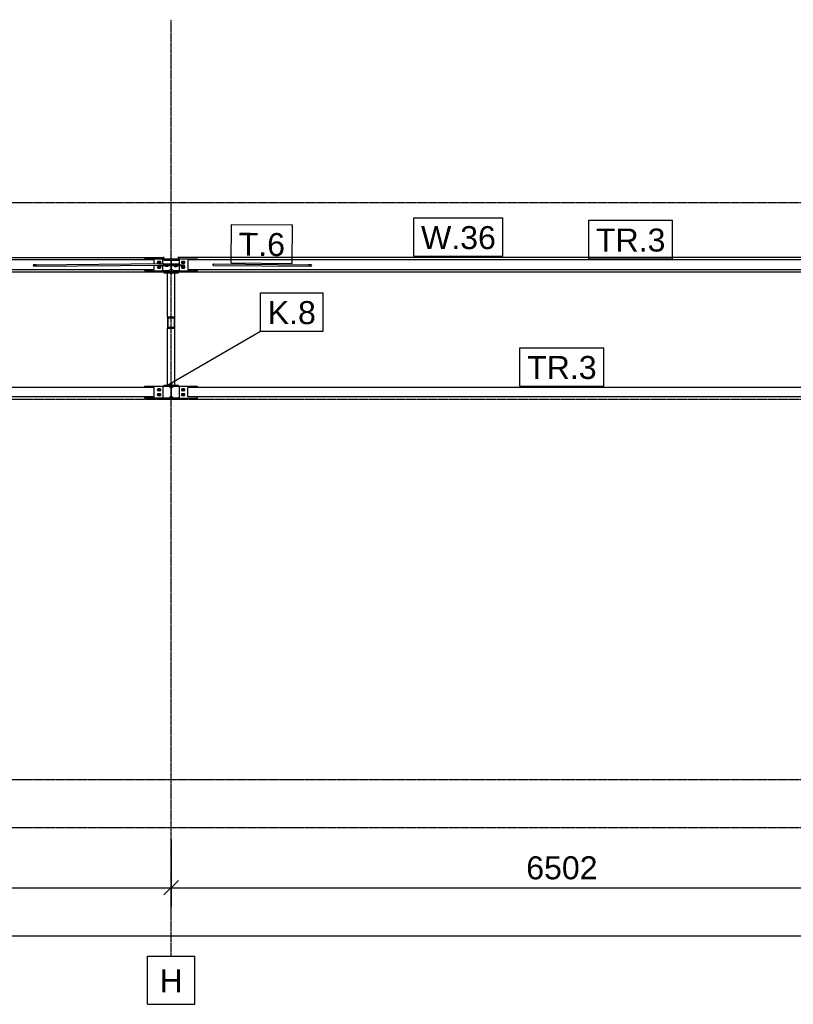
# Model space of a CAD drawing. Header units: millimetres. Extents: x 0 to 59400, y 0 to 42000.
# Tile 8 of 40: x 11416 to 17853, y 11196 to 19387. Entities that reach past the tile are written whole.
import ezdxf

# ---------------------------------------------------------------- set-up
doc = ezdxf.new("R2010")
doc.units = ezdxf.units.MM
doc.linetypes.add('DXK_LINE_DOT3', pattern=[5.9187, 2.979, -0.9799, 0.9799, -0.9799])
for name, color, linetype in [('TS_INNE_OBIEKTY', 7, 'Continuous'), ('TS_LINIE_WIDOCZNE', 7, 'Continuous'), ('TS_OPISY', 7, 'Continuous'), ('TS_OPISY_LINIE', 7, 'Continuous'), ('TS_OPISY_RAMKA', 7, 'Continuous'), ('TS_WYMIARY', 7, 'Continuous'), ('TS_WYMIARY_TEKST', 7, 'Continuous'), ('TS_WYPELNIENIE', 7, 'Continuous')]:
    doc.layers.add(name, color=color, linetype=linetype)
doc.styles.add('Arial', font='ARIAL.TTF', dxfattribs={"height": 0.2})

# ---------------------------------------------------------------- blocks, each defined once
blk = doc.blocks.new('Part-293000867-1978 - 1320')
at = {"layer": 'TS_WYPELNIENIE', "linetype": 'Continuous'}
h = blk.add_hatch(dxfattribs=at)
h.set_pattern_fill('', color=256, scale=70, style=0, pattern_type=0)
h.set_pattern_definition([(45, (13820.71, 17338.35), (-157.15, 157.15), [])])
h.paths.add_polyline_path([(13816, 17342.6), (13820.7, 17338.3), (13831.8, 17336.6), (13842.7, 17338.3), (13847, 17342.6), (13842.3, 17346.8), (13831.2, 17348.6), (13820.3, 17346.8)])
at = {"layer": 'TS_INNE_OBIEKTY', "color": 1, "linetype": 'Continuous'}
for p, q in [((13820.3, 17346.8), (13816, 17342.6)), ((13816, 17342.6), (13820.7, 17338.3)), ((13831.2, 17348.6), (13820.3, 17346.8)), ((13820.7, 17338.3), (13831.8, 17336.6)), ((13842.3, 17346.8), (13831.2, 17348.6)), ((13831.8, 17336.6), (13842.7, 17338.3)), ((13847, 17342.6), (13842.3, 17346.8)), ((13842.7, 17338.3), (13847, 17342.6))]:
    blk.add_line(p, q, dxfattribs=at)
at = {"layer": 'TS_LINIE_WIDOCZNE', "color": 1, "linetype": 'Continuous'}
for p, q in [((13025.1, 17349.1), (13025.8, 17353.4)), ((13025.8, 17344.9), (13025.1, 17349.1)), ((13025.8, 17353.4), (13027.4, 17355.2)), ((13027.4, 17343.2), (13025.8, 17344.9)), ((13027.4, 17355.2), (13831.2, 17348.6)), ((13027.4, 17343.2), (13831.8, 17336.6))]:
    blk.add_line(p, q, dxfattribs=at)
blk = doc.blocks.new('Part-293000867-1341 - 1320')
at = {"layer": 'TS_WYPELNIENIE', "linetype": 'Continuous'}
h = blk.add_hatch(dxfattribs=at)
h.set_pattern_fill('', color=256, scale=70, style=0, pattern_type=0)
h.set_pattern_definition([(45, (12616.06, 16337.1), (-157.15, 157.15), [])])
h.paths.add_polyline_path([(12616.1, 16345.1), (12616.1, 16337.1), (12673.6, 16337.1), (12673.6, 16239.1), (12616.1, 16239.1), (12616.1, 16231.1), (12736.1, 16231.1), (12736.1, 16239.1), (12678.6, 16239.1), (12678.6, 16337.1), (12736.1, 16337.1), (12736.1, 16345.1)])
at = {"layer": 'TS_INNE_OBIEKTY', "color": 1, "linetype": 'Continuous'}
for p, q in [((12736.1, 16345.1), (12616.1, 16345.1)), ((12616.1, 16345.1), (12616.1, 16337.1)), ((12616.1, 16337.1), (12673.6, 16337.1)), ((12673.6, 16337.1), (12673.6, 16239.1)), ((12678.6, 16239.1), (12678.6, 16337.1)), ((12678.6, 16337.1), (12736.1, 16337.1)), ((12736.1, 16337.1), (12736.1, 16345.1)), ((12673.6, 16239.1), (12616.1, 16239.1)), ((12616.1, 16239.1), (12616.1, 16231.1)), ((12616.1, 16231.1), (12736.1, 16231.1)), ((12736.1, 16239.1), (12678.6, 16239.1)), ((12736.1, 16231.1), (12736.1, 16239.1))]:
    blk.add_line(p, q, dxfattribs=at)
blk = doc.blocks.new('Part-293000867-1722 - 1320')
at = {"layer": 'TS_LINIE_WIDOCZNE', "color": 1, "linetype": 'Continuous'}
for p, q in [((12456.1, 16338.1), (12606.1, 16338.1)), ((12456.1, 16328.1), (12456.1, 16338.1)), ((12606.1, 16338.1), (12606.1, 16238.1)), ((12456.1, 16238.1), (12456.1, 16248.1)), ((12606.1, 16238.1), (12456.1, 16238.1))]:
    blk.add_line(p, q, dxfattribs=at)
blk = doc.blocks.new('Part-293000867-1348 - 1320')
at = {"layer": 'TS_WYPELNIENIE', "linetype": 'Continuous'}
h = blk.add_hatch(dxfattribs=at)
h.set_pattern_fill('', color=256, scale=70, style=0, pattern_type=0)
h.set_pattern_definition([(45, (12616.06, 17386.9), (-157.15, 157.15), [])])
h.paths.add_polyline_path([(12616.1, 17394.9), (12616.1, 17386.9), (12673.6, 17386.9), (12673.6, 17288.9), (12616.1, 17288.9), (12616.1, 17280.9), (12736.1, 17280.9), (12736.1, 17288.9), (12678.6, 17288.9), (12678.6, 17386.9), (12736.1, 17386.9), (12736.1, 17394.9)])
at = {"layer": 'TS_INNE_OBIEKTY', "color": 1, "linetype": 'Continuous'}
for p, q in [((12736.1, 17394.9), (12616.1, 17394.9)), ((12616.1, 17394.9), (12616.1, 17386.9)), ((12616.1, 17386.9), (12673.6, 17386.9)), ((12673.6, 17386.9), (12673.6, 17288.9)), ((12678.6, 17288.9), (12678.6, 17386.9)), ((12678.6, 17386.9), (12736.1, 17386.9)), ((12736.1, 17386.9), (12736.1, 17394.9)), ((12673.6, 17288.9), (12616.1, 17288.9)), ((12616.1, 17288.9), (12616.1, 17280.9)), ((12736.1, 17288.9), (12678.6, 17288.9)), ((12736.1, 17280.9), (12736.1, 17288.9)), ((12616.1, 17280.9), (12736.1, 17280.9))]:
    blk.add_line(p, q, dxfattribs=at)
at = {"layer": 'TS_LINIE_WIDOCZNE', "color": 1, "linetype": 'Continuous'}
for p, q in [((12616.1, 17394.9), (12616.1, 17414.9)), ((12736.1, 17394.9), (12736.1, 17414.9)), ((12616.1, 17288.9), (12616.1, 17300.1)), ((12736.1, 17288.9), (12736.1, 17300.1))]:
    blk.add_line(p, q, dxfattribs=at)
blk = doc.blocks.new('Part-293000867-1688 - 1320')
at = {"layer": 'TS_LINIE_WIDOCZNE', "color": 1, "linetype": 'Continuous'}
for p, q in [((12738.8, 17352.1), (12678.8, 17352.1)), ((12678.8, 17352.1), (12678.8, 17344.1)), ((12718.8, 17344.1), (12678.8, 17344.1)), ((12718.8, 17344.1), (12718.8, 17352.1)), ((12719.8, 17344.1), (12718.8, 17344.1)), ((12738.8, 17345.6), (12738.8, 17352.1))]:
    blk.add_line(p, q, dxfattribs=at)
blk = doc.blocks.new('Bolt-293000867-1692 - 1320')
at = {"layer": 'TS_INNE_OBIEKTY', "color": 1, "linetype": 'Continuous'}
for p, q in [((12761.6, 17370.7), (12761.1, 17368.1)), ((12761.1, 17368.1), (12761.6, 17365.4)), ((12763.1, 17373), (12761.6, 17370.7)), ((12761.6, 17365.4), (12763.1, 17363.1)), ((12765.4, 17374.5), (12763.1, 17373)), ((12768.1, 17375.1), (12765.4, 17374.5)), ((12767.1, 17373.3), (12776.1, 17378.5)), ((12767.1, 17362.9), (12767.1, 17373.3)), ((12784.1, 17375.1), (12768.1, 17375.1)), ((12776.1, 17378.5), (12785.1, 17373.3)), ((12786.7, 17374.5), (12784.1, 17375.1)), ((12785.1, 17373.3), (12785.1, 17362.9)), ((12789, 17373), (12786.7, 17374.5)), ((12790.5, 17370.7), (12789, 17373)), ((12789, 17363.1), (12790.5, 17365.4)), ((12791.1, 17368.1), (12790.5, 17370.7)), ((12790.5, 17365.4), (12791.1, 17368.1)), ((12761.6, 17330.7), (12761.1, 17328.1)), ((12761.1, 17328.1), (12761.6, 17325.4)), ((12763.1, 17333), (12761.6, 17330.7)), ((12761.6, 17325.4), (12763.1, 17323.1)), ((12763.1, 17363.1), (12765.4, 17361.6)), ((12765.4, 17334.5), (12763.1, 17333)), ((12763.1, 17323.1), (12765.4, 17321.6)), ((12765.4, 17361.6), (12768.1, 17361.1)), ((12768.1, 17335.1), (12765.4, 17334.5)), ((12765.4, 17321.6), (12768.1, 17321.1)), ((12776.1, 17357.7), (12767.1, 17362.9)), ((12767.1, 17333.3), (12776.1, 17338.5)), ((12767.1, 17322.9), (12767.1, 17333.3)), ((12776.1, 17317.7), (12767.1, 17322.9)), ((12768.1, 17361.1), (12784.1, 17361.1)), ((12784.1, 17335.1), (12768.1, 17335.1)), ((12768.1, 17321.1), (12784.1, 17321.1)), ((12785.1, 17362.9), (12776.1, 17357.7)), ((12776.1, 17338.5), (12785.1, 17333.3)), ((12785.1, 17322.9), (12776.1, 17317.7)), ((12784.1, 17361.1), (12786.7, 17361.6)), ((12786.7, 17334.5), (12784.1, 17335.1)), ((12784.1, 17321.1), (12786.7, 17321.6)), ((12785.1, 17333.3), (12785.1, 17322.9)), ((12786.7, 17361.6), (12789, 17363.1)), ((12789, 17333), (12786.7, 17334.5)), ((12786.7, 17321.6), (12789, 17323.1)), ((12790.5, 17330.7), (12789, 17333)), ((12789, 17323.1), (12790.5, 17325.4)), ((12791.1, 17328.1), (12790.5, 17330.7)), ((12790.5, 17325.4), (12791.1, 17328.1))]:
    blk.add_line(p, q, dxfattribs=at)
for centre, start, end in [((12776.1, 17368.1), 120, 300), ((12776.1, 17368.1), 300, 120), ((12776.1, 17328.1), 120, 300), ((12776.1, 17328.1), 300, 120)]:
    blk.add_arc(centre, 6, start, end, dxfattribs=at)
blk = doc.blocks.new('Part-293000867-1539 - 1320')
at = {"layer": 'TS_LINIE_WIDOCZNE', "color": 1, "linetype": 'Continuous'}
for p, q in [((19038.2, 17388.1), (12816.1, 17388.1)), ((12816.1, 17388.1), (12816.1, 17308.1)), ((19038.2, 17357.2), (19038.2, 17388.1)), ((12816.1, 17308.1), (19038.2, 17308.1)), ((19038.2, 17308.1), (19038.2, 17345.2))]:
    blk.add_line(p, q, dxfattribs=at)
blk = doc.blocks.new('GridLine-293000867-2152 - 1320')
at = {"layer": 'TS_INNE_OBIEKTY', "color": 4, "linetype": 'DXK_LINE_DOT3'}
blk.add_line((4870.4, 16231.1), (43490, 16231.1), dxfattribs=at)
blk = doc.blocks.new('Part-293000867-2104 - 1320')
at = {"layer": 'TS_LINIE_WIDOCZNE', "color": 1, "linetype": 'Continuous'}
for p, q in [((12566.1, 17339.7), (12566.1, 17345.4)), ((12581.8, 17339.1), (12566.1, 17339.7)), ((12571.8, 17345.5), (12581.8, 17345.1)), ((12581.8, 17345.1), (12632.4, 17345.6)), ((12581.8, 17345.1), (12581.8, 17339.1)), ((12660, 17339.9), (12581.8, 17339.1)), ((12611, 17346.1), (12613.3, 17346.2)), ((12660, 17344.1), (12660, 17339.9)), ((12667.9, 17340.2), (12660, 17339.9)), ((12667.9, 17344.1), (12667.9, 17340.2))]:
    blk.add_line(p, q, dxfattribs=at)
blk = doc.blocks.new('Part-293000867-2098 - 1320')
at = {"layer": 'TS_LINIE_WIDOCZNE', "color": 1, "linetype": 'Continuous'}
for p, q in [((12684.2, 17340), (12684.2, 17344.1)), ((12692.2, 17339.6), (12684.2, 17340)), ((12692.2, 17339.6), (12692.2, 17344.1)), ((12770.6, 17338.9), (12692.2, 17339.6)), ((12719.8, 17345.4), (12770.6, 17344.9)), ((12786.1, 17345.5), (12738.8, 17345.9)), ((12770.6, 17344.9), (12786.1, 17345.5)), ((12770.6, 17338.9), (12770.6, 17344.9)), ((12786.1, 17339.5), (12770.6, 17338.9)), ((12786.1, 17339.5), (12786.1, 17345.5))]:
    blk.add_line(p, q, dxfattribs=at)
blk = doc.blocks.new('GridLine-293000867-2148 - 1320')
at = {"layer": 'TS_INNE_OBIEKTY', "color": 4, "linetype": 'DXK_LINE_DOT3'}
blk.add_line((12676.1, 11596.1), (12676.1, 19386.8), dxfattribs=at)
at = {"layer": 'TS_INNE_OBIEKTY', "color": 4, "linetype": 'Continuous'}
for p, q in [((12479.8, 11596.1), (12872.3, 11596.1)), ((12479.8, 11196.1), (12479.8, 11596.1)), ((12872.3, 11196.1), (12872.3, 11596.1)), ((12479.8, 11196.1), (12872.3, 11196.1))]:
    blk.add_line(p, q, dxfattribs=at)
at = {"layer": 'TS_INNE_OBIEKTY', "color": 2, "linetype": 'Continuous', "style": 'Arial'}
blk.add_text('H', height=191, dxfattribs=at).set_placement((12579.8, 11296.1))
blk = doc.blocks.new('Part-293000867-1537 - 1320')
at = {"layer": 'TS_LINIE_WIDOCZNE', "color": 1, "linetype": 'Continuous'}
for p, q in [((12536.1, 16328.1), (6316.9, 16328.1)), ((6316.9, 16248.1), (6316.9, 16328.1)), ((12536.1, 16248.1), (12536.1, 16328.1)), ((12536.1, 16248.1), (6316.9, 16248.1))]:
    blk.add_line(p, q, dxfattribs=at)
blk = doc.blocks.new('Part-293000867-1697 - 1320')
at = {"layer": 'TS_LINIE_WIDOCZNE', "color": 1, "linetype": 'Continuous'}
for p, q in [((12606.1, 17396.1), (12616.1, 17396.1)), ((12673.6, 17381.1), (12667.7, 17386.9)), ((12606.1, 17300.1), (12658.6, 17300.1)), ((12658.6, 17300.1), (12673.6, 17315.1))]:
    blk.add_line(p, q, dxfattribs=at)
blk = doc.blocks.new('Part-293000867-1829 - 1320')
at = {"layer": 'TS_LINIE_WIDOCZNE', "color": 1, "linetype": 'Continuous'}
for p, q in [((6236.9, 17407.9), (12611.1, 17407.9)), ((12611.1, 17407.9), (12611.1, 17408.5)), ((12611.1, 17396.1), (12611.1, 17407.9)), ((6236.9, 17288), (12611.1, 17288)), ((12611.1, 17288), (12611.1, 17300.1))]:
    blk.add_line(p, q, dxfattribs=at)
blk = doc.blocks.new('Part-293000867-1492 - 1320')
at = {"layer": 'TS_LINIE_WIDOCZNE', "color": 1, "linetype": 'Continuous'}
for p, q in [((12646.1, 16911.5), (12646.1, 17280.9)), ((12706.1, 16911.5), (12706.1, 17280.9))]:
    blk.add_line(p, q, dxfattribs=at)
blk = doc.blocks.new('Part-293000867-1497 - 1320')
at = {"layer": 'TS_WYPELNIENIE', "linetype": 'Continuous'}
h = blk.add_hatch(dxfattribs=at)
h.set_pattern_fill('', color=256, scale=70, style=0, pattern_type=0)
h.set_pattern_definition([(45, (12646.06, 16819.87), (-157.15, 157.15), [])])
h.paths.add_polyline_path([(12646.1, 16911.5), (12646.1, 16819.9), (12706.1, 16819.9), (12706.1, 16911.5)])
h.paths.add_polyline_path([(12702.1, 16826), (12650.1, 16826), (12650.1, 16905.4), (12702.1, 16905.4)])
at = {"layer": 'TS_INNE_OBIEKTY', "color": 1, "linetype": 'Continuous'}
for p, q in [((12706.1, 16911.5), (12646.1, 16911.5)), ((12646.1, 16911.5), (12646.1, 16819.9)), ((12650.1, 16905.4), (12702.1, 16905.4)), ((12650.1, 16826), (12650.1, 16905.4)), ((12702.1, 16905.4), (12702.1, 16826)), ((12706.1, 16819.9), (12706.1, 16911.5)), ((12646.1, 16819.9), (12706.1, 16819.9)), ((12702.1, 16826), (12650.1, 16826))]:
    blk.add_line(p, q, dxfattribs=at)
at = {"layer": 'TS_LINIE_WIDOCZNE', "color": 1, "linetype": 'Continuous'}
for p, q in [((12646.1, 16345.1), (12646.1, 16819.9)), ((12706.1, 16345.1), (12706.1, 16819.9))]:
    blk.add_line(p, q, dxfattribs=at)
blk = doc.blocks.new('GridLine-293000867-2150 - 1320')
at = {"layer": 'TS_INNE_OBIEKTY', "color": 4, "linetype": 'DXK_LINE_DOT3'}
blk.add_line((4870.4, 12666.1), (43490, 12666.1), dxfattribs=at)
blk = doc.blocks.new('Part-293000867-1536 - 1320')
at = {"layer": 'TS_LINIE_WIDOCZNE', "color": 1, "linetype": 'Continuous'}
for p, q in [((19038.2, 16328.1), (12816.1, 16328.1)), ((12816.1, 16248.1), (12816.1, 16328.1)), ((19038.2, 16248.1), (19038.2, 16328.1)), ((19038.2, 16248.1), (12816.1, 16248.1))]:
    blk.add_line(p, q, dxfattribs=at)
blk = doc.blocks.new('Part-293000867-1540 - 1320')
at = {"layer": 'TS_LINIE_WIDOCZNE', "color": 1, "linetype": 'Continuous'}
for p, q in [((12536.1, 17388.1), (6316.9, 17388.1)), ((6316.9, 17388.1), (6316.9, 17308.1)), ((12536.1, 17357.1), (12536.1, 17388.1)), ((6316.9, 17308.1), (12536.1, 17308.1)), ((12536.1, 17308.1), (12536.1, 17345.1))]:
    blk.add_line(p, q, dxfattribs=at)
blk = doc.blocks.new('Part-293000867-1686 - 1320')
at = {"layer": 'TS_LINIE_WIDOCZNE', "color": 1, "linetype": 'Continuous'}
for p, q in [((12746.1, 17345.8), (12746.1, 17398.1)), ((12746.1, 17398.1), (12896.1, 17398.1)), ((12896.1, 17388.1), (12896.1, 17398.1)), ((12746.1, 17298.1), (12746.1, 17339.1)), ((12746.1, 17298.1), (12896.1, 17298.1)), ((12896.1, 17298.1), (12896.1, 17308.1))]:
    blk.add_line(p, q, dxfattribs=at)
blk = doc.blocks.new('Part-293000867-1689 - 1320')
at = {"layer": 'TS_LINIE_WIDOCZNE', "color": 1, "linetype": 'Continuous'}
for p, q in [((12678.6, 17381.1), (12684.4, 17386.9)), ((12736.1, 17396.1), (12746.1, 17396.1)), ((12678.6, 17315.1), (12693.6, 17300.1)), ((12693.6, 17300.1), (12746.1, 17300.1))]:
    blk.add_line(p, q, dxfattribs=at)
blk = doc.blocks.new('Part-293000867-1694 - 1320')
at = {"layer": 'TS_LINIE_WIDOCZNE', "color": 1, "linetype": 'Continuous'}
for p, q in [((12456.1, 17398.1), (12606.1, 17398.1)), ((12456.1, 17388.1), (12456.1, 17398.1)), ((12606.1, 17357.8), (12606.1, 17398.1)), ((12456.1, 17298.1), (12456.1, 17308.1)), ((12456.1, 17298.1), (12606.1, 17298.1)), ((12606.1, 17298.1), (12606.1, 17339.3))]:
    blk.add_line(p, q, dxfattribs=at)
blk = doc.blocks.new('Part-293000867-1696 - 1320')
at = {"layer": 'TS_LINIE_WIDOCZNE', "color": 1, "linetype": 'Continuous'}
for p, q in [((12673.3, 17352.1), (12613.3, 17352.1)), ((12613.3, 17352.1), (12613.3, 17345.9)), ((12633.3, 17344.1), (12632.4, 17344.1)), ((12633.3, 17352.1), (12633.3, 17344.1)), ((12673.3, 17344.1), (12633.3, 17344.1)), ((12673.3, 17352.1), (12673.3, 17344.1))]:
    blk.add_line(p, q, dxfattribs=at)
blk = doc.blocks.new('Bolt-293000867-1700 - 1320')
at = {"layer": 'TS_INNE_OBIEKTY', "color": 1, "linetype": 'Continuous'}
for p, q in [((12561.6, 17370.7), (12561.1, 17368.1)), ((12561.1, 17368.1), (12561.6, 17365.4)), ((12563.1, 17373), (12561.6, 17370.7)), ((12561.6, 17365.4), (12563.1, 17363.1)), ((12565.4, 17374.5), (12563.1, 17373)), ((12568.1, 17375.1), (12565.4, 17374.5)), ((12567.1, 17373.3), (12576.1, 17378.5)), ((12567.1, 17362.9), (12567.1, 17373.3)), ((12584.1, 17375.1), (12568.1, 17375.1)), ((12576.1, 17378.5), (12585.1, 17373.3)), ((12586.7, 17374.5), (12584.1, 17375.1)), ((12585.1, 17373.3), (12585.1, 17362.9)), ((12589, 17373), (12586.7, 17374.5)), ((12590.5, 17370.7), (12589, 17373)), ((12589, 17363.1), (12590.5, 17365.4)), ((12591.1, 17368.1), (12590.5, 17370.7)), ((12590.5, 17365.4), (12591.1, 17368.1)), ((12561.6, 17330.7), (12561.1, 17328.1)), ((12561.1, 17328.1), (12561.6, 17325.4)), ((12563.1, 17333), (12561.6, 17330.7)), ((12561.6, 17325.4), (12563.1, 17323.1)), ((12563.1, 17363.1), (12565.4, 17361.6)), ((12565.4, 17334.5), (12563.1, 17333)), ((12563.1, 17323.1), (12565.4, 17321.6)), ((12565.4, 17361.6), (12568.1, 17361.1)), ((12568.1, 17335.1), (12565.4, 17334.5)), ((12565.4, 17321.6), (12568.1, 17321.1)), ((12576.1, 17357.7), (12567.1, 17362.9)), ((12567.1, 17333.3), (12576.1, 17338.5)), ((12567.1, 17322.9), (12567.1, 17333.3)), ((12576.1, 17317.7), (12567.1, 17322.9)), ((12568.1, 17361.1), (12584.1, 17361.1)), ((12584.1, 17335.1), (12568.1, 17335.1)), ((12568.1, 17321.1), (12584.1, 17321.1)), ((12585.1, 17362.9), (12576.1, 17357.7)), ((12576.1, 17338.5), (12585.1, 17333.3)), ((12585.1, 17322.9), (12576.1, 17317.7)), ((12584.1, 17361.1), (12586.7, 17361.6)), ((12586.7, 17334.5), (12584.1, 17335.1)), ((12584.1, 17321.1), (12586.7, 17321.6)), ((12585.1, 17333.3), (12585.1, 17322.9)), ((12586.7, 17361.6), (12589, 17363.1)), ((12589, 17333), (12586.7, 17334.5)), ((12586.7, 17321.6), (12589, 17323.1)), ((12590.5, 17330.7), (12589, 17333)), ((12589, 17323.1), (12590.5, 17325.4)), ((12591.1, 17328.1), (12590.5, 17330.7)), ((12590.5, 17325.4), (12591.1, 17328.1))]:
    blk.add_line(p, q, dxfattribs=at)
for centre, start, end in [((12576.1, 17368.1), 120, 300), ((12576.1, 17368.1), 300, 120), ((12576.1, 17328.1), 120, 300), ((12576.1, 17328.1), 300, 120)]:
    blk.add_arc(centre, 6, start, end, dxfattribs=at)
blk = doc.blocks.new('Part-293000867-1834 - 1320')
at = {"layer": 'TS_LINIE_WIDOCZNE', "color": 1, "linetype": 'Continuous'}
for p, q in [((12741.1, 17407.9), (12741.1, 17408.5)), ((19113.2, 17407.9), (12741.1, 17407.9)), ((12741.1, 17407.9), (12741.1, 17396.1)), ((19113.2, 17407.9), (19113.2, 17408.5)), ((19113.2, 17396.1), (19113.2, 17407.9)), ((12741.1, 17288), (12741.1, 17300.1)), ((12741.1, 17288), (19113.2, 17288)), ((19113.2, 17288), (19113.2, 17300.1))]:
    blk.add_line(p, q, dxfattribs=at)
blk = doc.blocks.new('Part-293000867-1718 - 1320')
at = {"layer": 'TS_LINIE_WIDOCZNE', "color": 1, "linetype": 'Continuous'}
for p, q in [((12746.1, 16238.1), (12746.1, 16338.1)), ((12746.1, 16338.1), (12896.1, 16338.1)), ((12896.1, 16328.1), (12896.1, 16338.1)), ((12746.1, 16238.1), (12896.1, 16238.1)), ((12896.1, 16238.1), (12896.1, 16248.1))]:
    blk.add_line(p, q, dxfattribs=at)
blk = doc.blocks.new('Part-293000867-1719 - 1320')
at = {"layer": 'TS_LINIE_WIDOCZNE', "color": 1, "linetype": 'Continuous'}
for p, q in [((12693.6, 16336.1), (12678.6, 16321.1)), ((12746.1, 16336.1), (12693.6, 16336.1)), ((12678.6, 16255.1), (12693.6, 16240.1)), ((12693.6, 16240.1), (12746.1, 16240.1))]:
    blk.add_line(p, q, dxfattribs=at)
blk = doc.blocks.new('Bolt-293000867-1720 - 1320')
at = {"layer": 'TS_INNE_OBIEKTY', "color": 1, "linetype": 'Continuous'}
for p, q in [((12761.6, 16310.8), (12761.1, 16308.1)), ((12761.1, 16308.1), (12761.6, 16305.4)), ((12763.1, 16313.1), (12761.6, 16310.8)), ((12761.6, 16305.4), (12763.1, 16303.2)), ((12765.4, 16314.6), (12763.1, 16313.1)), ((12763.1, 16303.2), (12765.4, 16301.6)), ((12768.1, 16315.1), (12765.4, 16314.6)), ((12765.4, 16301.6), (12768.1, 16301.1)), ((12767.1, 16313.3), (12776.1, 16318.5)), ((12767.1, 16302.9), (12767.1, 16313.3)), ((12776.1, 16297.7), (12767.1, 16302.9)), ((12784.1, 16315.1), (12768.1, 16315.1)), ((12768.1, 16301.1), (12784.1, 16301.1)), ((12776.1, 16318.5), (12785.1, 16313.3)), ((12785.1, 16302.9), (12776.1, 16297.7)), ((12786.7, 16314.6), (12784.1, 16315.1)), ((12784.1, 16301.1), (12786.7, 16301.6)), ((12785.1, 16313.3), (12785.1, 16302.9)), ((12789, 16313.1), (12786.7, 16314.6)), ((12786.7, 16301.6), (12789, 16303.2)), ((12790.5, 16310.8), (12789, 16313.1)), ((12789, 16303.2), (12790.5, 16305.4)), ((12791.1, 16308.1), (12790.5, 16310.8)), ((12790.5, 16305.4), (12791.1, 16308.1)), ((12761.6, 16270.8), (12761.1, 16268.1)), ((12761.1, 16268.1), (12761.6, 16265.4)), ((12763.1, 16273.1), (12761.6, 16270.8)), ((12761.6, 16265.4), (12763.1, 16263.2)), ((12765.4, 16274.6), (12763.1, 16273.1)), ((12763.1, 16263.2), (12765.4, 16261.6)), ((12768.1, 16275.1), (12765.4, 16274.6)), ((12765.4, 16261.6), (12768.1, 16261.1)), ((12767.1, 16273.3), (12776.1, 16278.5)), ((12767.1, 16262.9), (12767.1, 16273.3)), ((12776.1, 16257.7), (12767.1, 16262.9)), ((12784.1, 16275.1), (12768.1, 16275.1)), ((12768.1, 16261.1), (12784.1, 16261.1)), ((12776.1, 16278.5), (12785.1, 16273.3)), ((12785.1, 16262.9), (12776.1, 16257.7)), ((12786.7, 16274.6), (12784.1, 16275.1)), ((12784.1, 16261.1), (12786.7, 16261.6)), ((12785.1, 16273.3), (12785.1, 16262.9)), ((12789, 16273.1), (12786.7, 16274.6)), ((12786.7, 16261.6), (12789, 16263.2)), ((12790.5, 16270.8), (12789, 16273.1)), ((12789, 16263.2), (12790.5, 16265.4)), ((12791.1, 16268.1), (12790.5, 16270.8)), ((12790.5, 16265.4), (12791.1, 16268.1))]:
    blk.add_line(p, q, dxfattribs=at)
for centre, start, end in [((12776.1, 16308.1), 120, 300), ((12776.1, 16308.1), 300, 120), ((12776.1, 16268.1), 120, 300), ((12776.1, 16268.1), 300, 120)]:
    blk.add_arc(centre, 6, start, end, dxfattribs=at)
blk = doc.blocks.new('Part-293000867-1723 - 1320')
at = {"layer": 'TS_LINIE_WIDOCZNE', "color": 1, "linetype": 'Continuous'}
for p, q in [((12658.6, 16336.1), (12606.1, 16336.1)), ((12673.6, 16321.1), (12658.6, 16336.1)), ((12606.1, 16240.1), (12658.6, 16240.1)), ((12658.6, 16240.1), (12673.6, 16255.1))]:
    blk.add_line(p, q, dxfattribs=at)
blk = doc.blocks.new('Bolt-293000867-1724 - 1320')
at = {"layer": 'TS_INNE_OBIEKTY', "color": 1, "linetype": 'Continuous'}
for p, q in [((12561.6, 16310.8), (12561.1, 16308.1)), ((12561.1, 16308.1), (12561.6, 16305.4)), ((12563.1, 16313.1), (12561.6, 16310.8)), ((12561.6, 16305.4), (12563.1, 16303.2)), ((12565.4, 16314.6), (12563.1, 16313.1)), ((12563.1, 16303.2), (12565.4, 16301.6)), ((12568.1, 16315.1), (12565.4, 16314.6)), ((12565.4, 16301.6), (12568.1, 16301.1)), ((12567.1, 16313.3), (12576.1, 16318.5)), ((12567.1, 16302.9), (12567.1, 16313.3)), ((12576.1, 16297.7), (12567.1, 16302.9)), ((12584.1, 16315.1), (12568.1, 16315.1)), ((12568.1, 16301.1), (12584.1, 16301.1)), ((12576.1, 16318.5), (12585.1, 16313.3)), ((12585.1, 16302.9), (12576.1, 16297.7)), ((12586.7, 16314.6), (12584.1, 16315.1)), ((12584.1, 16301.1), (12586.7, 16301.6)), ((12585.1, 16313.3), (12585.1, 16302.9)), ((12589, 16313.1), (12586.7, 16314.6)), ((12586.7, 16301.6), (12589, 16303.2)), ((12590.5, 16310.8), (12589, 16313.1)), ((12589, 16303.2), (12590.5, 16305.4)), ((12591.1, 16308.1), (12590.5, 16310.8)), ((12590.5, 16305.4), (12591.1, 16308.1)), ((12561.6, 16270.8), (12561.1, 16268.1)), ((12561.1, 16268.1), (12561.6, 16265.4)), ((12563.1, 16273.1), (12561.6, 16270.8)), ((12561.6, 16265.4), (12563.1, 16263.2)), ((12565.4, 16274.6), (12563.1, 16273.1)), ((12563.1, 16263.2), (12565.4, 16261.6)), ((12568.1, 16275.1), (12565.4, 16274.6)), ((12565.4, 16261.6), (12568.1, 16261.1)), ((12567.1, 16273.3), (12576.1, 16278.5)), ((12567.1, 16262.9), (12567.1, 16273.3)), ((12576.1, 16257.7), (12567.1, 16262.9)), ((12584.1, 16275.1), (12568.1, 16275.1)), ((12568.1, 16261.1), (12584.1, 16261.1)), ((12576.1, 16278.5), (12585.1, 16273.3)), ((12585.1, 16262.9), (12576.1, 16257.7)), ((12586.7, 16274.6), (12584.1, 16275.1)), ((12584.1, 16261.1), (12586.7, 16261.6)), ((12585.1, 16273.3), (12585.1, 16262.9)), ((12589, 16273.1), (12586.7, 16274.6)), ((12586.7, 16261.6), (12589, 16263.2)), ((12590.5, 16270.8), (12589, 16273.1)), ((12589, 16263.2), (12590.5, 16265.4)), ((12591.1, 16268.1), (12590.5, 16270.8)), ((12590.5, 16265.4), (12591.1, 16268.1))]:
    blk.add_line(p, q, dxfattribs=at)
for centre, start, end in [((12576.1, 16308.1), 120, 300), ((12576.1, 16308.1), 300, 120), ((12576.1, 16268.1), 120, 300), ((12576.1, 16268.1), 300, 120)]:
    blk.add_arc(centre, 6, start, end, dxfattribs=at)
blk = doc.blocks.new('Bolt-293000867-2105 - 1320')
at = {"layer": 'TS_INNE_OBIEKTY', "color": 1, "linetype": 'Continuous'}
for p, q in [((12634.4, 17353.8), (12628, 17353.6)), ((12628, 17353.6), (12631.9, 17353.3)), ((12628, 17352.1), (12628, 17353.6)), ((12628, 17332.6), (12628, 17339.6)), ((12631.9, 17332.3), (12628, 17332.6)), ((12631.9, 17353.3), (12642.2, 17353.3)), ((12631.9, 17352.1), (12631.9, 17353.3)), ((12631.9, 17339.6), (12631.9, 17332.3)), ((12642.2, 17332.3), (12631.9, 17332.3)), ((12644.7, 17353.7), (12634.4, 17353.8)), ((12642.2, 17353.3), (12648.6, 17353.5)), ((12642.2, 17352.1), (12642.2, 17353.3)), ((12642.2, 17339.7), (12642.2, 17332.3)), ((12648.6, 17332.5), (12642.2, 17332.3)), ((12648.6, 17353.5), (12644.7, 17353.7)), ((12648.6, 17352.1), (12648.6, 17353.5)), ((12648.6, 17339.8), (12648.6, 17332.5))]:
    blk.add_line(p, q, dxfattribs=at)
blk = doc.blocks.new('Bolt-293000867-2099 - 1320')
at = {"layer": 'TS_INNE_OBIEKTY', "color": 1, "linetype": 'Continuous'}
for p, q in [((12708.5, 17353.5), (12703.4, 17353.3)), ((12703.4, 17353.3), (12708.7, 17353.1)), ((12703.4, 17352.1), (12703.4, 17353.3)), ((12703.4, 17339.5), (12703.4, 17332.3)), ((12703.4, 17332.3), (12708.7, 17332.1)), ((12718.9, 17353.5), (12708.5, 17353.5)), ((12708.7, 17353.1), (12719.1, 17353.1)), ((12708.7, 17353.1), (12708.7, 17352.1)), ((12708.7, 17332.1), (12708.7, 17339.5)), ((12719.1, 17332.1), (12708.7, 17332.1)), ((12724.2, 17353.3), (12718.9, 17353.5)), ((12719.1, 17353.1), (12724.2, 17353.3)), ((12719.1, 17352.1), (12719.1, 17353.1)), ((12719.1, 17339.4), (12719.1, 17332.1)), ((12724.2, 17332.3), (12719.1, 17332.1)), ((12724.2, 17352.1), (12724.2, 17353.3)), ((12724.2, 17339.3), (12724.2, 17332.3))]:
    blk.add_line(p, q, dxfattribs=at)
blk = doc.blocks.new('Bolt-293000867-1938 - 1320')
at = {"layer": 'TS_INNE_OBIEKTY', "color": 1, "linetype": 'Continuous'}
for p, q in [((12670.4, 16357.9), (12670.1, 16356.5)), ((12670.1, 16356.5), (12670.4, 16355)), ((12671.2, 16359.1), (12670.4, 16357.9)), ((12670.4, 16355), (12671.2, 16353.8)), ((12672.5, 16360.1), (12671.2, 16359.1)), ((12671.2, 16353.8), (12672.5, 16352.8)), ((12674.2, 16360.8), (12672.5, 16360.1)), ((12672.5, 16352.8), (12674.2, 16352.1)), ((12676.1, 16361), (12674.2, 16360.8)), ((12674.2, 16352.1), (12676.1, 16351.9)), ((12677.9, 16360.8), (12676.1, 16361)), ((12676.1, 16351.9), (12677.9, 16352.1)), ((12679.6, 16360.1), (12677.9, 16360.8)), ((12677.9, 16352.1), (12679.6, 16352.8)), ((12680.9, 16359.1), (12679.6, 16360.1)), ((12679.6, 16352.8), (12680.9, 16353.8)), ((12681.8, 16357.9), (12680.9, 16359.1)), ((12680.9, 16353.8), (12681.8, 16355)), ((12682.1, 16356.5), (12681.8, 16357.9)), ((12681.8, 16355), (12682.1, 16356.5))]:
    blk.add_line(p, q, dxfattribs=at)
blk = doc.blocks.new('GridLine-293000867-2151 - 1320')
at = {"layer": 'TS_INNE_OBIEKTY', "color": 4, "linetype": 'DXK_LINE_DOT3'}
blk.add_line((4870.4, 13066.1), (43490, 13066.1), dxfattribs=at)
blk = doc.blocks.new('Bolt-293000867-1942 - 1320')
at = {"layer": 'TS_INNE_OBIEKTY', "color": 1, "linetype": 'Continuous'}
blk.add_arc((12676.1, 17275.3), 6, 110.48581, 69.51419, dxfattribs=at)
blk = doc.blocks.new('Part-293000867-1988 - 1320')
at = {"layer": 'TS_WYPELNIENIE', "linetype": 'Continuous'}
h = blk.add_hatch(dxfattribs=at)
h.set_pattern_fill('', color=256, scale=70, style=0, pattern_type=0)
h.set_pattern_definition([(45, (11531.23, 17337.85), (-157.15, 157.15), [])])
h.paths.add_polyline_path([(11527, 17342.1), (11531.2, 17337.9), (11542, 17336.1), (11552.8, 17337.9), (11557.5, 17342.1), (11553.2, 17346.3), (11542.5, 17348.1), (11531.6, 17346.3)])
at = {"layer": 'TS_INNE_OBIEKTY', "color": 1, "linetype": 'Continuous'}
for p, q in [((11531.6, 17346.3), (11527, 17342.1)), ((11527, 17342.1), (11531.2, 17337.9)), ((11531.2, 17337.9), (11542, 17336.1)), ((11542.5, 17348.1), (11531.6, 17346.3)), ((11542, 17336.1), (11552.8, 17337.9)), ((11553.2, 17346.3), (11542.5, 17348.1)), ((11552.8, 17337.9), (11557.5, 17342.1)), ((11557.5, 17342.1), (11553.2, 17346.3))]:
    blk.add_line(p, q, dxfattribs=at)
at = {"layer": 'TS_LINIE_WIDOCZNE', "color": 1, "linetype": 'Continuous'}
for p, q in [((11542, 17336.1), (12610.7, 17345.8)), ((11542.5, 17348.1), (12610.7, 17357.8)), ((12610.7, 17357.8), (12612.4, 17356)), ((12610.7, 17345.8), (12612.4, 17347.5)), ((12612.4, 17356), (12613.1, 17351.7)), ((12613.1, 17351.7), (12612.4, 17347.5))]:
    blk.add_line(p, q, dxfattribs=at)
blk = doc.blocks.new('GridLine-293000867-2153 - 1320')
at = {"layer": 'TS_INNE_OBIEKTY', "color": 4, "linetype": 'DXK_LINE_DOT3'}
blk.add_line((4870.4, 17866.1), (43490, 17866.1), dxfattribs=at)
blk = doc.blocks.new('StraightDimension-293000867-2168 - 1320')
at = {"layer": 'TS_WYMIARY', "color": 174, "linetype": 'Continuous'}
blk.add_line((6173.9, 11766.1), (40490, 11766.1), dxfattribs=at)
blk = doc.blocks.new('StraightDimension-293000867-2162 - 1320')
at = {"layer": 'TS_WYMIARY', "color": 174, "linetype": 'Continuous'}
for p, q in [((6173.9, 12566.1), (6173.9, 12006.1)), ((12676.1, 12566.1), (12676.1, 12006.1)), ((6233.9, 12226.1), (6113.9, 12106.1)), ((12616.1, 12106.1), (12736.1, 12226.1)), ((6173.9, 12166.1), (12676.1, 12166.1))]:
    blk.add_line(p, q, dxfattribs=at)
at = {"color": 0}
blk.add_wipeout([(9761.5, 12196.1), (9761.5, 12476.1), (9088.5, 12476.1), (9088.5, 12196.1)], dxfattribs=at).dxf.layer = 'TS_WYMIARY'
at = {"layer": 'TS_WYMIARY_TEKST', "color": 96, "style": 'Arial'}
blk.add_text('6502', height=191.02, dxfattribs=at).set_placement((9128.5, 12236.1))
blk = doc.blocks.new('StraightDimension-293000867-2161 - 1320')
at = {"layer": 'TS_WYMIARY', "color": 174, "linetype": 'Continuous'}
for p, q in [((12676.1, 12566.1), (12676.1, 12006.1)), ((19178.2, 12566.1), (19178.2, 12006.1)), ((12736.1, 12226.1), (12616.1, 12106.1)), ((19118.2, 12106.1), (19238.2, 12226.1)), ((12676.1, 12166.1), (19178.2, 12166.1))]:
    blk.add_line(p, q, dxfattribs=at)
at = {"color": 0}
blk.add_wipeout([(16263.6, 12196.1), (16263.6, 12476.1), (15590.6, 12476.1), (15590.6, 12196.1)], dxfattribs=at).dxf.layer = 'TS_WYMIARY'
at = {"layer": 'TS_WYMIARY_TEKST', "color": 96, "style": 'Arial'}
blk.add_text('6502', height=191.02, dxfattribs=at).set_placement((15630.6, 12236.1))
blk = doc.blocks.new('Mark-293000867-2591 - 1320')
at = {"layer": 'TS_OPISY_RAMKA', "linetype": 'Continuous'}
for p, q in [((13176.8, 17364), (13179.5, 17684)), ((13179.5, 17684), (13684.6, 17679.8)), ((13682, 17359.8), (13684.6, 17679.8)), ((13176.8, 17364), (13682, 17359.8))]:
    blk.add_line(p, q, dxfattribs=at)
blk.add_wipeout([(13622.5, 17420.3), (13624.1, 17620.3), (13239, 17623.5), (13237.3, 17423.5)]).dxf.layer = 'TS_OPISY_LINIE'
blk.add_wipeout([(13622.5, 17420.3), (13624.1, 17620.3), (13239, 17623.5), (13237.3, 17423.5)]).dxf.layer = 'TS_OPISY_LINIE'
at = {"layer": 'TS_OPISY', "style": 'Arial'}
blk.add_text('T.6', height=191.02, rotation=-0.47555, dxfattribs=at).set_placement((13237.3, 17423.5))
blk = doc.blocks.new('Mark-293000867-2344 - 1320')
at = {"layer": 'TS_OPISY_LINIE', "linetype": 'Continuous'}
blk.add_line((12640.4, 16344.6), (13419.8, 16794.6), dxfattribs=at)
at = {"layer": 'TS_OPISY_RAMKA', "linetype": 'Continuous'}
for p, q in [((13419.8, 17114.6), (13939.8, 17114.6)), ((13419.8, 16794.6), (13419.8, 17114.6)), ((13939.8, 16794.6), (13939.8, 17114.6)), ((13419.8, 16794.6), (13939.8, 16794.6))]:
    blk.add_line(p, q, dxfattribs=at)
blk.add_wipeout([(13879.8, 16854.6), (13879.8, 17054.6), (13479.8, 17054.6), (13479.8, 16854.6)]).dxf.layer = 'TS_OPISY_LINIE'
blk.add_wipeout([(13879.8, 16854.6), (13879.8, 17054.6), (13479.8, 17054.6), (13479.8, 16854.6)]).dxf.layer = 'TS_OPISY_LINIE'
at = {"layer": 'TS_OPISY', "style": 'Arial'}
blk.add_text('K.8', height=191.02, dxfattribs=at).set_placement((13479.8, 16854.6))
blk = doc.blocks.new('Mark-293000867-2436 - 1320')
at = {"layer": 'TS_OPISY_RAMKA', "linetype": 'Continuous'}
for p, q in [((15578.3, 16658.1), (16276, 16658.1)), ((15578.3, 16338.1), (15578.3, 16658.1)), ((16276, 16338.1), (16276, 16658.1)), ((15578.3, 16338.1), (16276, 16338.1))]:
    blk.add_line(p, q, dxfattribs=at)
blk.add_wipeout([(16216, 16398.1), (16216, 16598.1), (15638.3, 16598.1), (15638.3, 16398.1)]).dxf.layer = 'TS_OPISY_LINIE'
blk.add_wipeout([(16216, 16398.1), (16216, 16598.1), (15638.3, 16598.1), (15638.3, 16398.1)]).dxf.layer = 'TS_OPISY_LINIE'
at = {"layer": 'TS_OPISY', "style": 'Arial'}
blk.add_text('TR.3', height=191.02, dxfattribs=at).set_placement((15638.3, 16398.1))
blk = doc.blocks.new('Mark-293000867-2439 - 1320')
at = {"layer": 'TS_OPISY_RAMKA', "linetype": 'Continuous'}
for p, q in [((16150.8, 17718.1), (16848.6, 17718.1)), ((16150.8, 17398.1), (16150.8, 17718.1)), ((16848.6, 17398.1), (16848.6, 17718.1)), ((16150.8, 17398.1), (16848.6, 17398.1))]:
    blk.add_line(p, q, dxfattribs=at)
blk.add_wipeout([(16788.6, 17458.1), (16788.6, 17658.1), (16210.8, 17658.1), (16210.8, 17458.1)]).dxf.layer = 'TS_OPISY_LINIE'
blk.add_wipeout([(16788.6, 17458.1), (16788.6, 17658.1), (16210.8, 17658.1), (16210.8, 17458.1)]).dxf.layer = 'TS_OPISY_LINIE'
at = {"layer": 'TS_OPISY', "style": 'Arial'}
blk.add_text('TR.3', height=191.02, dxfattribs=at).set_placement((16210.8, 17458.1))
blk = doc.blocks.new('Mark-293000867-2555 - 1320')
at = {"layer": 'TS_OPISY_RAMKA', "linetype": 'Continuous'}
for p, q in [((14695.3, 17738.5), (15437.3, 17738.5)), ((14695.3, 17418.5), (14695.3, 17738.5)), ((15437.3, 17418.5), (15437.3, 17738.5)), ((14695.3, 17418.5), (15437.3, 17418.5))]:
    blk.add_line(p, q, dxfattribs=at)
blk.add_wipeout([(15377.3, 17478.5), (15377.3, 17678.5), (14755.3, 17678.5), (14755.3, 17478.5)]).dxf.layer = 'TS_OPISY_LINIE'
blk.add_wipeout([(15377.3, 17478.5), (15377.3, 17678.5), (14755.3, 17678.5), (14755.3, 17478.5)]).dxf.layer = 'TS_OPISY_LINIE'
at = {"layer": 'TS_OPISY', "style": 'Arial'}
blk.add_text('W.36', height=191.02, dxfattribs=at).set_placement((14755.3, 17478.5))

msp = doc.modelspace()

# ---------------------------------------------------------------- block references
for name in ['GridLine-293000867-2148 - 1320', 'GridLine-293000867-2153 - 1320', 'Part-293000867-1829 - 1320', 'Part-293000867-1540 - 1320', 'Part-293000867-1694 - 1320', 'Bolt-293000867-1700 - 1320', 'Part-293000867-1697 - 1320', 'Part-293000867-1348 - 1320', 'Part-293000867-1689 - 1320', 'Part-293000867-1834 - 1320', 'Part-293000867-1686 - 1320', 'Bolt-293000867-1692 - 1320', 'Part-293000867-1539 - 1320', 'Part-293000867-1988 - 1320', 'Part-293000867-2104 - 1320', 'Part-293000867-1696 - 1320', 'Bolt-293000867-2105 - 1320', 'Part-293000867-1688 - 1320', 'Part-293000867-2098 - 1320', 'Bolt-293000867-2099 - 1320', 'Part-293000867-1978 - 1320', 'Part-293000867-1492 - 1320', 'Bolt-293000867-1942 - 1320', 'Part-293000867-1497 - 1320', 'GridLine-293000867-2152 - 1320', 'Part-293000867-1537 - 1320', 'Part-293000867-1722 - 1320', 'Bolt-293000867-1724 - 1320', 'Part-293000867-1723 - 1320', 'Part-293000867-1341 - 1320', 'Bolt-293000867-1938 - 1320', 'Part-293000867-1719 - 1320', 'Part-293000867-1718 - 1320', 'Bolt-293000867-1720 - 1320', 'Part-293000867-1536 - 1320', 'GridLine-293000867-2151 - 1320', 'GridLine-293000867-2150 - 1320']:
    msp.add_blockref(name, (0, 0))

# ---------------------------------------------------------------- next in the draw order: block references
for name in ['Mark-293000867-2555 - 1320', 'Mark-293000867-2439 - 1320', 'Mark-293000867-2591 - 1320', 'Mark-293000867-2344 - 1320', 'Mark-293000867-2436 - 1320', 'StraightDimension-293000867-2168 - 1320']:
    msp.add_blockref(name, (0, 0))

# ---------------------------------------------------------------- next in the draw order: block references
msp.add_blockref('StraightDimension-293000867-2162 - 1320', (0, 0))

# ---------------------------------------------------------------- next in the draw order: block references
msp.add_blockref('StraightDimension-293000867-2161 - 1320', (0, 0))

doc.saveas('drawing.dxf')
